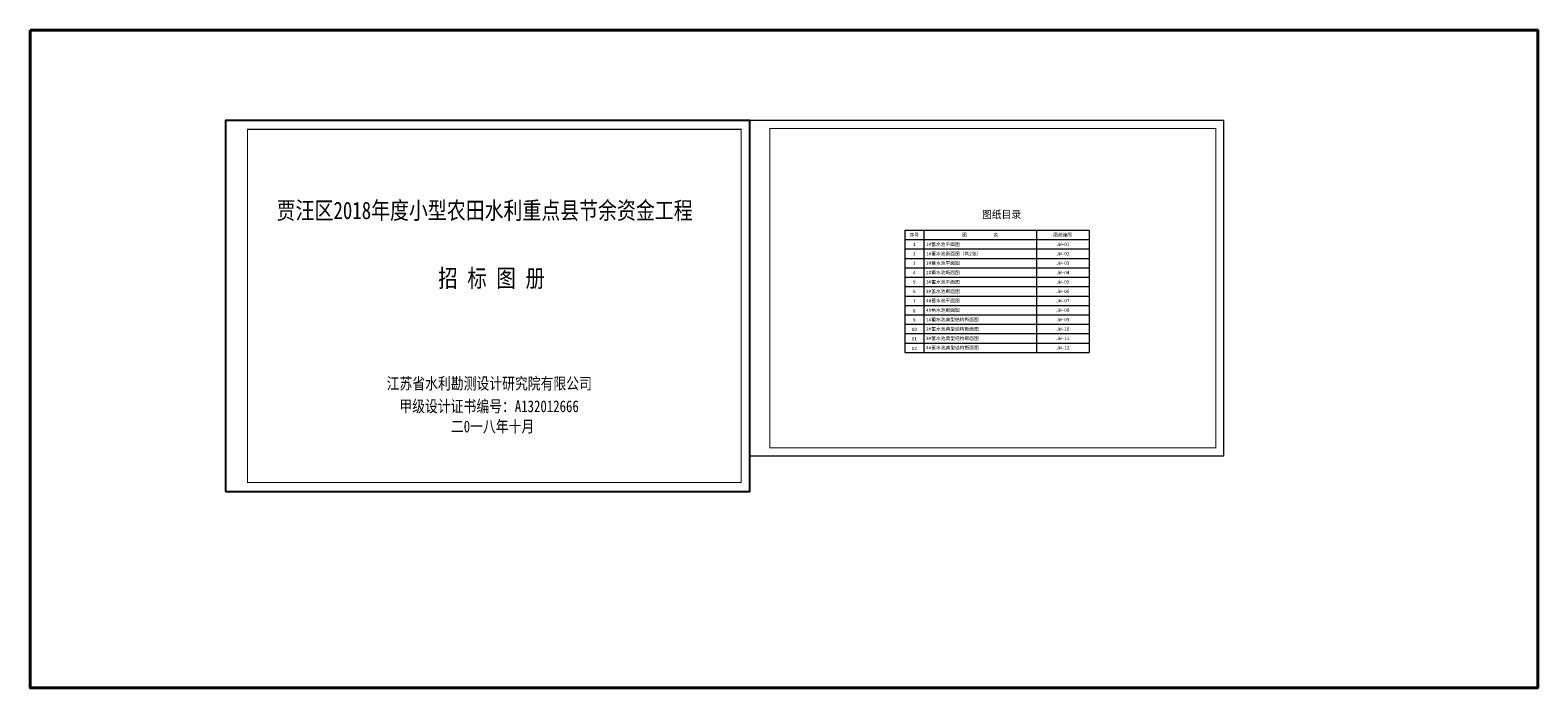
# Model space of a CAD drawing. Header units: millimetres. Extents: x 44123 to 386391, y -57499 to 22806.
import ezdxf
from ezdxf.enums import TextEntityAlignment as Align

# ---------------------------------------------------------------- set-up
doc = ezdxf.new("R2010")
doc.units = ezdxf.units.MM
doc.header["$LTSCALE"] = 10
for name, color, linetype, lineweight in [('图框', 7, 'Continuous', 20), ('文字', 7, 'Continuous', 20), ('粗线', 1, 'Continuous', 40)]:
    doc.layers.add(name, color=color, linetype=linetype, lineweight=lineweight)
doc.styles.add('123', font='txt')
doc.styles.add('宋体', font='txt')

msp = doc.modelspace()

# ---------------------------------------------------------------- linework, layer by layer
msp.add_lwpolyline([(49320, 10547), (63262, 10547), (63262, 20405), (49320, 20405)], close=True)
at = {"const_width": 28.2}
msp.add_lwpolyline([(49906, 20171), (63027, 20171), (63027, 10782), (49906, 10782), (49906, 20171)], dxfattribs=at)
at = {"layer": '图框'}
msp.add_lwpolyline([(63262, 11496), (75862, 11496), (75862, 20405), (63262, 20405)], close=True, dxfattribs=at)
at = {"layer": '文字', "color": 0}
for p, q in [((67382, 17491), (67382, 14241)), ((67382, 17491), (72282, 17491)), ((67382, 17241), (72282, 17241)), ((67882, 17491), (67882, 14241)), ((70882, 17491), (70882, 14241)), ((72282, 17491), (72282, 14241)), ((67382, 16991), (72282, 16991)), ((67382, 16741), (72282, 16741)), ((67382, 16491), (72282, 16491)), ((67382, 16241), (72282, 16241)), ((67382, 15991), (72282, 15991)), ((67382, 15741), (72282, 15741)), ((67382, 15491), (72282, 15491)), ((67382, 15241), (72282, 15241)), ((67382, 14991), (72282, 14991)), ((67382, 14741), (72282, 14741)), ((67382, 14491), (72282, 14491)), ((67382, 14241), (72282, 14241))]:
    msp.add_line(p, q, dxfattribs=at)
at = {"layer": '文字', "color": 0, "const_width": 25.5}
msp.add_lwpolyline([(63792, 20193), (75649, 20193), (75649, 11708), (63792, 11708), (63792, 20193)], dxfattribs=at)
at = {"layer": '粗线'}
msp.add_lwpolyline([(44123, 22806), (84211, 22806), (84211, 5328), (44123, 5328)], close=True, dxfattribs=at)

# ---------------------------------------------------------------- texts
at = {"style": '宋体', "width": 0.8}
for s, height, p in [('贾汪区2018年度小型农田水利重点县节余资金工程', 460.8, (50679, 17786)), ('招 标 图 册', 472.6, (54975, 15980)), ('江苏省水利勘测设计研究院有限公司', 312.56, (53603, 13261)), ('甲级设计证书编号：A132012666', 312.56, (53941, 12655)), ('二0一八年十月', 312.6, (55310, 12118))]:
    msp.add_text(s, height=height, dxfattribs=at).set_placement(p)
at = {"layer": '文字', "color": 0, "style": '123'}
for s, height, p in [('图纸目录', 200, (69953, 17908)), ('序号', 90, (67632, 17366)), ('图          名', 90, (69382, 17366)), ('图纸编号', 90, (71582, 17366)), ('2', 90, (67632, 16866)), ('1', 90, (67632, 17116)), ('JW-01', 90, (71582, 17116)), ('JW-02', 90, (71582, 16866)), ('3', 90, (67632, 16616)), ('JW-03', 90, (71582, 16616)), ('4', 90, (67632, 16366)), ('5', 90, (67632, 16116)), ('JW-04', 90, (71582, 16366)), ('JW-05', 90, (71582, 16116)), ('7', 90, (67632, 15600)), ('6', 90, (67632, 15866)), ('JW-06', 90, (71582, 15866)), ('JW-07', 90, (71582, 15618)), ('8', 90, (67632, 15347)), ('JW-08', 90, (71582, 15368)), ('10', 90, (67632, 14855)), ('9', 90, (67632, 15105)), ('JW-09', 90, (71582, 15116)), ('JW-10', 90, (71582, 14866)), ('11', 90, (67632, 14605)), ('JW-11', 90, (71582, 14616)), ('12', 90, (67632, 14347)), ('JW-12', 90, (71582, 14366))]:
    msp.add_text(s, height=height, dxfattribs=at).set_placement(p, align=Align.MIDDLE_CENTER)
for s, p in [('1#蓄水池平面图', (67944, 17070)), ('1#蓄水池断面图（共2张）', (67944, 16820)), ('2#蓄水池平面图', (67944, 16570)), ('3#蓄水池平面图', (67944, 16070)), ('2#蓄水池断面图', (67944, 16320)), ('4#蓄水池平面图', (67944, 15570)), ('3#蓄水池断面图', (67944, 15820)), ('4#蓄水池断面图', (67944, 15320)), ('2#蓄水池典型结构断面图', (67944, 14820)), ('1#蓄水池典型结构断面图', (67944, 15070)), ('3#蓄水池典型结构断面图', (67944, 14570)), ('4#蓄水池典型结构断面图', (67944, 14323))]:
    msp.add_text(s, height=90, dxfattribs=at).set_placement(p)

doc.saveas('drawing.dxf')
